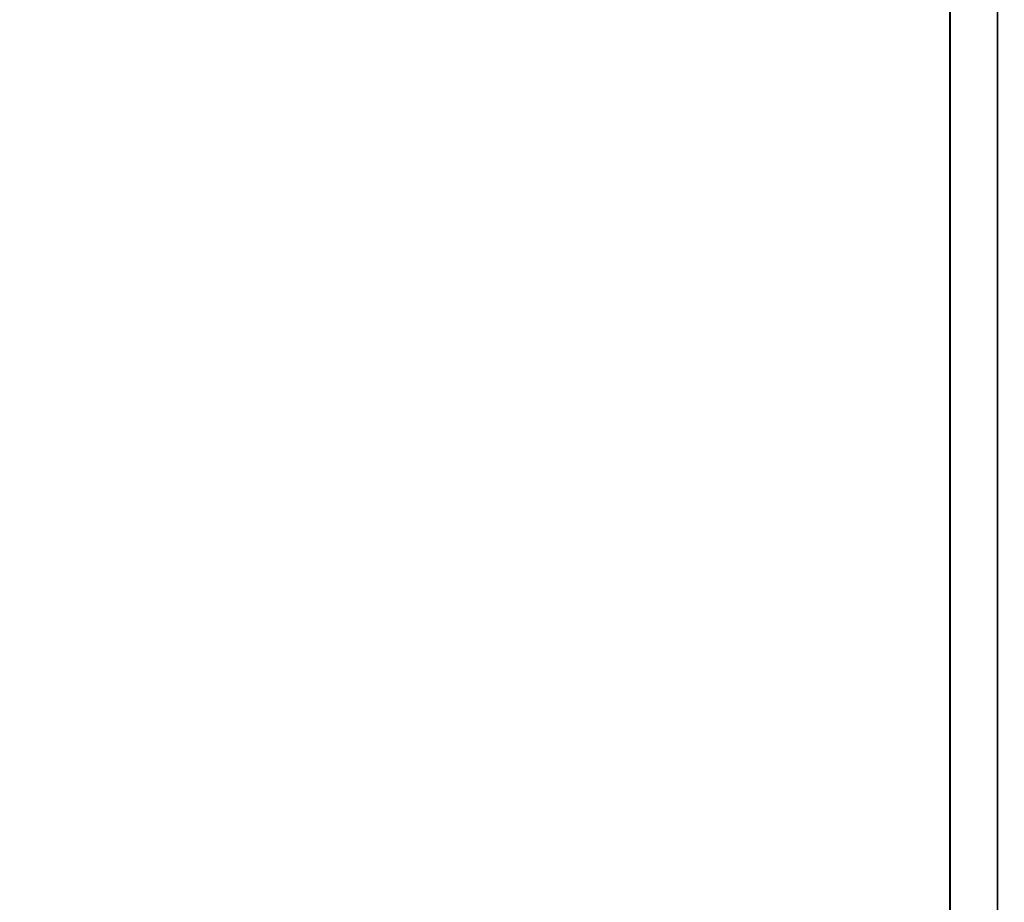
# Model space of a CAD drawing. Header units: millimetres. Extents: x 177411 to 4043203, y -244739 to -71.
# Tile 22 of 55: x 293964 to 304375, y -18735 to -9403. Entities that reach past the tile are written whole.
import ezdxf

# ---------------------------------------------------------------- set-up
doc = ezdxf.new("R2010")
doc.units = ezdxf.units.MM
doc.layers.add('line', color=7, linetype='Continuous')
doc.layers.add('Text', color=7, linetype='Continuous')
doc.layers.add('Wall', color=16, linetype='Continuous', lineweight=40)
doc.styles.add('ISOCPEUR', font='isocpeur.TTF')

msp = doc.modelspace()

# ---------------------------------------------------------------- linework, layer by layer
at = {"layer": 'line', "color": 0}
for points in [[(283303, -29771), (304303, -29771), (304303, -71), (283303, -71)], [(304303, -29771), (325303, -29771), (325303, -71), (304303, -71)]]:
    msp.add_lwpolyline(points, close=True, dxfattribs=at)
at = {"layer": 'Wall', "color": 0}
msp.add_lwpolyline([(283803, -29271), (303803, -29271), (303803, -571), (283803, -571)], close=True, dxfattribs=at)

# ---------------------------------------------------------------- texts
at = {"layer": 'Text', "insert": (179371, -9949), "char_height": 500, "width": 17607.79, "attachment_point": 1, "line_spacing_factor": 0.9, "style": 'ISOCPEUR'}
msp.add_mtext('\\pi9553.275;{\\fISOCPEUR|b1|i0|c204|p34;\\C0;\\P\\pi5537.345;Теплотехнический расчет\\P\\pi7726.065;по объекту:\\H1.40001x;\\P\\pi15594.15908;\\H0.71428x;\\P\\pi416.34505;"Samarqand viloyati Toyloq tumani " Хоnсhоrbоg\'" МFY \\P\\pi7164.09039;dagi 11-son\\P\\pi1069.08062;maktabni rekonstruksiya qilish. (360 o\'quvchi o\'rinli \\P\\pi5144.78928;qo\'shimcha bino qurish)."\\P\\pi5219.19;\\P\\pi4067.765;\\C7; \\fISOCPEUR|b1|i1|c204|p34;\\P\\pi7931.145;\\P\\pi4043.025;\\fISOCPEUR|b1|i0|c204|p34;\\H1.4x;\\C0;\\P\\pi5329.81;\\H0.71429x;\\C7;\\P\\pi8803.895;\\H1.4x;\\C0;\\P\\pi3181.855;Теплотехнический расчёт\\P\\pi1498.76;выполняется для каждого здания \\P\\pi995.535;индивидуально, исходя из принятых \\P\\pi683.84;проектных решений и климатических \\P\\pi5500.145;данных района.}', dxfattribs=at)

doc.saveas('drawing.dxf')
